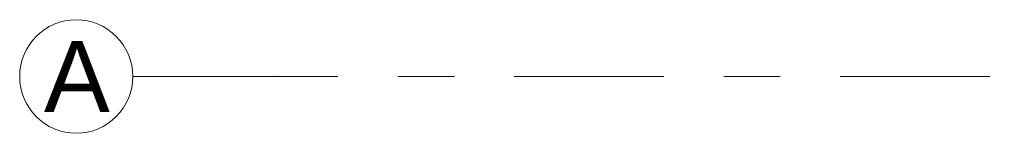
# Model space of a CAD drawing. Header units: metres. Extents: x -3.6 to 65.4, y -11 to 16.8.
# Tile 2 of 178: x -3.625 to -1.884, y 0.45 to 0.65. Entities that reach past the tile are written whole.
import ezdxf

# ---------------------------------------------------------------- set-up
doc = ezdxf.new("R2010")
doc.units = ezdxf.units.M
doc.header["$MEASUREMENT"] = 0
doc.linetypes.add('Strichlinie doppelt', pattern=[0.546806, 0.264583, -0.105833, 0.070556, -0.105833])
doc.layers.add('451 - Universal.Achsen Raster', color=7, linetype='Continuous')
doc.styles.add('ERSTELLTER_STIL_2', font='txt')

msp = doc.modelspace()

# ---------------------------------------------------------------- linework, layer by layer
at = {"layer": '451 - Universal.Achsen Raster', "color": 160, "linetype": 'Strichlinie doppelt', "lineweight": 9, "true_color": 0x3232ff}
for p, q in [((-3.175, 0.55), (-3.425, 0.55)), ((64.935, 0.55), (-3.175, 0.55))]:
    msp.add_line(p, q, dxfattribs=at)
at = {"layer": '451 - Universal.Achsen Raster', "color": 160, "linetype": 'Continuous', "lineweight": 9, "true_color": 0x3232ff}
msp.add_circle((-3.525, 0.55), 0.1, dxfattribs=at)
at = {"layer": '451 - Universal.Achsen Raster', "color": 160, "linetype": 'Strichlinie doppelt', "lineweight": 9, "true_color": 0x3232ff}
msp.add_point((-3.175, 0.55), dxfattribs=at)
msp.add_point((-3.175, 0.55), dxfattribs=at)

# ---------------------------------------------------------------- texts
at = {"layer": '451 - Universal.Achsen Raster', "color": 160, "lineweight": 9, "true_color": 0x3232ff, "insert": (-3.5821, 0.6125), "char_height": 0.125, "attachment_point": 1, "style": 'ERSTELLTER_STIL_2'}
msp.add_mtext('\\A1;{\\pql;\\pt0;\\fArial|b0|i0|c0|p38;A}', dxfattribs=at)

doc.saveas('drawing.dxf')
